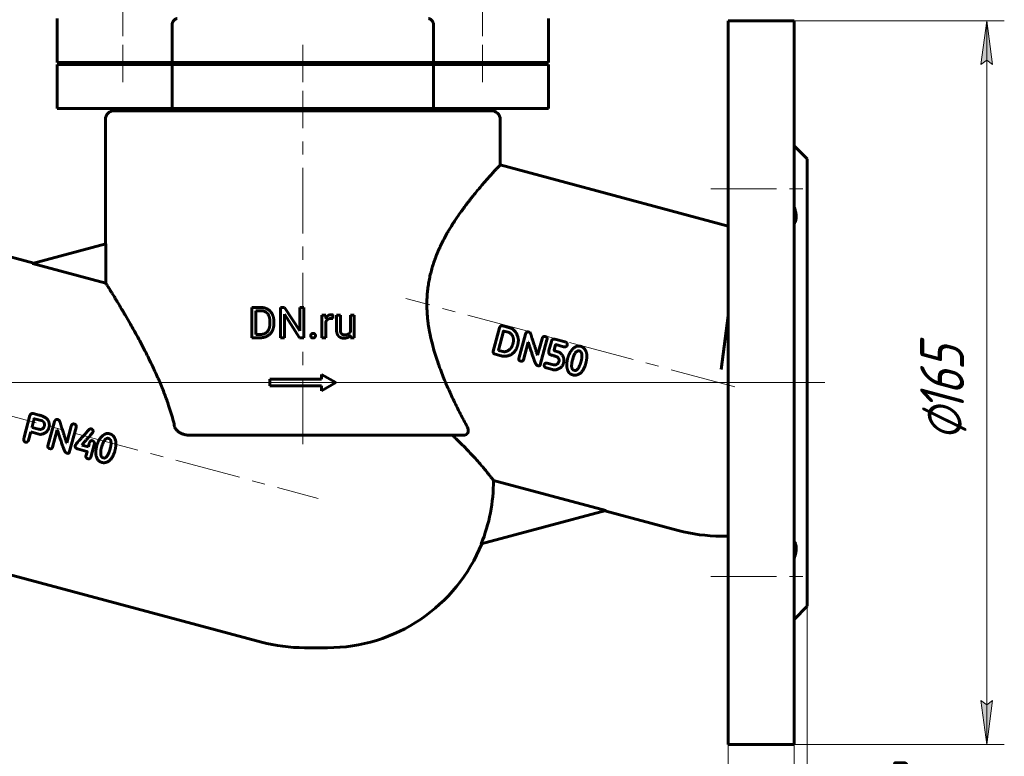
# Model space of a CAD drawing. Header units: millimetres. Extents: x 0 to 420, y 0 to 297.
# Tile 3 of 7: x 79 to 191, y 100 to 184. Entities that reach past the tile are written whole.
import ezdxf

# ---------------------------------------------------------------- set-up
doc = ezdxf.new("R2010")
doc.units = ezdxf.units.MM
for name, pattern in [('K5LT_AXLED', [12, 7.5, -1.5, 1.5, -1.5]), ('K5LT_BASIC', [0]), ('K5LT_THIN', [0])]:
    doc.linetypes.add(name, pattern=pattern)
doc.layers.add('Системный слой', color=7, linetype='Continuous')
doc.layers.add('Системный слой (1)', color=7, linetype='Continuous', true_color=0x6c6c6c)
doc.styles.add('KDIMTEXTSTYLE', font='txt', dxfattribs={"width": 0.96, "oblique": 15, "height": 5})
doc.styles.add('KTEXTSTYLE', font='txt', dxfattribs={"width": 0.96, "height": 5})
doc.dimstyles.new('KDIMSTYLE (0.50)', dxfattribs={"dimtxt": 5, "dimasz": 1, "dimexe": 2, "dimexo": 0, "dimgap": 1, "dimtad": 1, "dimlfac": 2, "dimtxsty": 'KDIMTEXTSTYLE', "dimsah": 1, "dimcen": 0, "dimdle": 1, "dimadec": 0, "dimazin": 0, "dimtfac": 0.667, "dimtmove": 0, "dimatfit": 3, "dimfxl": 1, "dimtvp": 1, "dimtolj": 1, "dimtzin": 0, "dimarcsym": 0})

# ---------------------------------------------------------------- blocks, each defined once
blk = doc.blocks.new('D0')
at = {"layer": 'Системный слой (1)'}
for points in [[(189.86, 179.21), (189.2, 184.21), (188.54, 179.21), (189.2, 179.71)], [(189.2, 101.71), (189.86, 106.71), (189.2, 106.21), (188.54, 106.71)]]:
    blk.add_hatch(color=7, dxfattribs=at).paths.add_polyline_path(points)
at = {"layer": 'Системный слой (1)', "color": 7, "linetype": 'K5LT_THIN', "lineweight": 18}
for p, q in [((167.23, 184.21), (191.2, 184.21)), ((188.54, 179.21), (189.2, 184.21)), ((189.2, 184.21), (189.86, 179.21)), ((189.2, 184.21), (189.2, 101.71)), ((189.2, 179.71), (188.54, 179.21)), ((189.86, 179.21), (189.2, 179.71)), ((189.2, 101.71), (188.54, 106.71)), ((188.54, 106.71), (189.2, 106.21)), ((189.2, 106.21), (189.86, 106.71)), ((189.86, 106.71), (189.2, 101.71)), ((167.23, 101.71), (191.2, 101.71))]:
    blk.add_line(p, q, dxfattribs=at)
blk.add_wipeout([(188.2, 136.29), (180.82, 136.29), (180.82, 149.09), (188.2, 149.09)]).dxf.layer = 'Системный слой (1)'
at = {"layer": 'Системный слой (1)', "color": 7, "char_height": 5, "attachment_point": 1, "rotation": 90, "style": 'KTEXTSTYLE'}
for s, insert in [('\\fArial|b0|c204|p34;\\H5.0;\\W1.000;\\Q15;\\fGOST Type AU|b0|i0|c204|p34;\\Q15;\\W0.960;165', (181.61, 139.6)), ('\\fArial|b0|c204|p34;\\H5.0;\\W1.000;\\Q15;\\fGOST Type AU|b0|i0|c204|p34;\\Q15;\\W0.960;⌀', (181.61, 136.29))]:
    blk.add_mtext(s, dxfattribs=dict(at, insert=insert))
blk = doc.blocks.new('KDIMARROW_01')
at = {"layer": 'Системный слой'}
blk.add_hatch(color=0, dxfattribs=at).paths.add_polyline_path([(0, 0), (-5, 0.66), (-4.5, 0), (-5, -0.66)])
at = {"layer": 'Системный слой', "color": 0, "linetype": 'K5LT_THIN', "lineweight": 18}
for p, q in [((-4.5, 0), (-5, 0.66)), ((-5, 0.66), (0, 0)), ((0, 0), (-5, -0.66)), ((-5, -0.66), (-4.5, 0))]:
    blk.add_line(p, q, dxfattribs=at)
at = {"layer": 'Системный слой (1)', "color": 0, "linetype": 'K5LT_THIN', "lineweight": 18}
blk.add_line((311.04, 142.96), (310.54, 142.96), dxfattribs=at)
blk = doc.blocks.new('D1')
at = {"layer": 'Системный слой (1)'}
for points in [[(162.23, 91.53), (167.23, 92.19), (162.23, 92.85), (162.73, 92.19)], [(173.23, 92.19), (173.73, 92.85), (168.73, 92.19), (173.73, 91.53)]]:
    blk.add_hatch(color=7, dxfattribs=at).paths.add_polyline_path(points)
at = {"layer": 'Системный слой (1)', "color": 7, "linetype": 'K5LT_THIN', "lineweight": 18}
for p, q in [((168.73, 117.46), (168.73, 90.19)), ((167.23, 101.71), (167.23, 90.19)), ((167.23, 92.19), (160.23, 92.19)), ((167.23, 92.19), (162.23, 92.85)), ((162.23, 92.85), (162.73, 92.19)), ((162.73, 92.19), (162.23, 91.53)), ((162.23, 91.53), (167.23, 92.19)), ((168.73, 92.19), (167.23, 92.19)), ((173.73, 92.85), (168.73, 92.19)), ((168.73, 92.19), (173.73, 91.53)), ((168.73, 92.19), (175.73, 92.19)), ((168.73, 92.19), (174.96, 92.19)), ((173.23, 92.19), (173.73, 92.85)), ((173.73, 91.53), (173.23, 92.19)), ((174.96, 92.19), (183.69, 92.19))]:
    blk.add_line(p, q, dxfattribs=at)
blk.add_wipeout([(176.96, 93.19), (176.96, 100.57), (181.5, 100.57), (181.5, 93.19)]).dxf.layer = 'Системный слой (1)'
at = {"layer": 'Системный слой (1)', "color": 7, "insert": (176.96, 99.78), "char_height": 5, "attachment_point": 1, "style": 'KTEXTSTYLE'}
blk.add_mtext('\\fArial|b0|c204|p34;\\H5.0;\\W1.000;\\Q15;\\fGOST Type AU|b0|i0|c204|p34;\\Q15;\\W0.960;3', dxfattribs=at)
blk = doc.blocks.new('D2')
at = {"layer": 'Системный слой (1)'}
for points in [[(159.73, 81.44), (154.73, 82.1), (155.23, 81.44), (154.73, 80.78)], [(173.23, 81.44), (173.73, 82.1), (168.73, 81.44), (173.73, 80.78)]]:
    blk.add_hatch(color=7, dxfattribs=at).paths.add_polyline_path(points)
at = {"layer": 'Системный слой (1)', "color": 7, "linetype": 'K5LT_THIN', "lineweight": 18}
for p, q in [((168.73, 117.46), (168.73, 79.44)), ((159.73, 101.71), (159.73, 79.44)), ((159.73, 81.44), (154.73, 82.1)), ((154.73, 82.1), (155.23, 81.44)), ((173.73, 82.1), (168.73, 81.44)), ((173.23, 81.44), (173.73, 82.1)), ((159.73, 81.44), (142.18, 81.44)), ((142.18, 81.44), (153.29, 81.44)), ((159.73, 81.44), (152.73, 81.44)), ((155.23, 81.44), (154.73, 80.78)), ((154.73, 80.78), (159.73, 81.44)), ((168.73, 81.44), (159.73, 81.44)), ((168.73, 81.44), (173.73, 80.78)), ((168.73, 81.44), (175.73, 81.44)), ((173.73, 80.78), (173.23, 81.44))]:
    blk.add_line(p, q, dxfattribs=at)
blk.add_wipeout([(144.18, 82.44), (144.18, 89.82), (151.01, 89.82), (151.01, 82.44)]).dxf.layer = 'Системный слой (1)'
at = {"layer": 'Системный слой (1)', "color": 7, "insert": (144.18, 89.03), "char_height": 5, "attachment_point": 1, "style": 'KTEXTSTYLE'}
blk.add_mtext('\\fArial|b0|c204|p34;\\H5.0;\\W1.000;\\Q15;\\fGOST Type AU|b0|i0|c204|p34;\\Q15;\\W0.960;18', dxfattribs=at)
blk = doc.blocks.new('D3')
at = {"layer": 'Системный слой (1)'}
for points in [[(40.97, 254.46), (40.31, 259.46), (39.65, 254.46), (40.31, 254.96)], [(40.31, 142.96), (40.97, 147.96), (40.31, 147.46), (39.65, 147.96)]]:
    blk.add_hatch(color=7, dxfattribs=at).paths.add_polyline_path(points)
at = {"layer": 'Системный слой (1)', "color": 7, "linetype": 'K5LT_THIN', "lineweight": 18}
for p, q in [((111.23, 259.46), (38.31, 259.46)), ((39.65, 254.46), (40.31, 259.46)), ((40.31, 259.46), (40.97, 254.46)), ((40.31, 259.46), (40.31, 142.96)), ((40.31, 254.96), (39.65, 254.46)), ((40.97, 254.46), (40.31, 254.96)), ((40.31, 142.96), (39.65, 147.96)), ((39.65, 147.96), (40.31, 147.46)), ((40.31, 147.46), (40.97, 147.96)), ((40.97, 147.96), (40.31, 142.96)), ((168.73, 142.96), (38.31, 142.96))]:
    blk.add_line(p, q, dxfattribs=at)
blk.add_wipeout([(39.31, 195.8), (31.93, 195.8), (31.93, 206.18), (39.31, 206.18)]).dxf.layer = 'Системный слой (1)'
at = {"layer": 'Системный слой (1)', "color": 7, "insert": (32.72, 195.8), "char_height": 5, "attachment_point": 1, "rotation": 90, "style": 'KTEXTSTYLE'}
blk.add_mtext('\\fArial|b0|c204|p34;\\H5.0;\\W1.000;\\Q15;\\fGOST Type AU|b0|i0|c204|p34;\\Q15;\\W0.960;233', dxfattribs=at)
blk = doc.blocks.new('D5')
at = {"layer": 'Системный слой (1)'}
for points in [[(58.73, 70.67), (58.23, 71.33), (58.73, 71.99), (53.73, 71.33)], [(168.73, 71.33), (163.73, 71.99), (164.23, 71.33), (163.73, 70.67)]]:
    blk.add_hatch(color=7, dxfattribs=at).paths.add_polyline_path(points)
at = {"layer": 'Системный слой (1)', "color": 7, "linetype": 'K5LT_THIN', "lineweight": 18}
for p, q in [((53.73, 117.46), (53.73, 69.33)), ((168.73, 117.46), (168.73, 69.33)), ((53.73, 71.33), (58.73, 71.99)), ((58.73, 71.99), (58.23, 71.33)), ((164.23, 71.33), (163.73, 71.99)), ((163.73, 71.99), (168.73, 71.33)), ((58.73, 70.67), (53.73, 71.33)), ((168.73, 71.33), (53.73, 71.33)), ((58.23, 71.33), (58.73, 70.67)), ((168.73, 71.33), (163.73, 70.67)), ((163.73, 70.67), (164.23, 71.33))]:
    blk.add_line(p, q, dxfattribs=at)
blk.add_wipeout([(105.69, 72.33), (105.69, 79.71), (116.33, 79.71), (116.33, 72.33)]).dxf.layer = 'Системный слой (1)'
at = {"layer": 'Системный слой (1)', "color": 7, "insert": (105.69, 78.92), "char_height": 5, "attachment_point": 1, "style": 'KTEXTSTYLE'}
blk.add_mtext('\\fArial|b0|c204|p34;\\H5.0;\\W1.000;\\Q15;\\fGOST Type AU|b0|i0|c204|p34;\\Q15;\\W0.960;230', dxfattribs=at)

msp = doc.modelspace()

# ---------------------------------------------------------------- linework, layer by layer
at = {"layer": 'Системный слой (1)', "color": 150, "linetype": 'K5LT_BASIC', "lineweight": 60, "true_color": 0x0080ff}
for p, q in [((83.233, 179.4575), (83.233, 184.4575)), ((139.233, 179.4575), (139.233, 184.4575)), ((167.233, 184.2075), (159.733, 184.2075)), ((159.733, 184.2075), (159.733, 101.7075)), ((167.233, 184.2075), (167.233, 101.7075)), ((96.3232, 179.4575), (96.3232, 183.7075)), ((126.1428, 179.4575), (126.1428, 183.7075)), ((83.233, 179.4575), (96.3232, 179.4575)), ((83.233, 179.2075), (96.3232, 179.2075)), ((83.233, 174.2075), (83.233, 179.2075)), ((87.733, 179.2075), (87.733, 179.4575)), ((93.733, 179.2075), (93.733, 179.4575)), ((96.3232, 179.4575), (126.1428, 179.4575)), ((96.3232, 179.2075), (126.1428, 179.2075)), ((96.3232, 174.2075), (96.3232, 179.2075)), ((104.983, 179.2075), (104.983, 179.4575)), ((117.483, 179.2075), (117.483, 179.4575)), ((126.1428, 179.4575), (139.233, 179.4575)), ((126.1428, 179.2075), (139.233, 179.2075)), ((126.1428, 174.2075), (126.1428, 179.2075)), ((128.733, 179.2075), (128.733, 179.4575)), ((134.733, 179.2075), (134.733, 179.4575)), ((139.233, 174.2075), (139.233, 179.2075)), ((83.233, 174.2075), (96.3232, 174.2075)), ((92.483, 173.9575), (92.483, 174.2075)), ((96.3232, 174.2075), (126.1428, 174.2075)), ((126.1428, 174.2075), (139.233, 174.2075)), ((129.983, 173.9575), (129.983, 174.2075)), ((88.733, 158.7606), (88.733, 172.9575)), ((89.733, 173.9575), (132.733, 173.9575)), ((133.733, 167.7736), (133.733, 172.9575)), ((168.733, 168.4575), (167.233, 169.9575)), ((168.733, 168.4575), (168.733, 117.4575)), ((159.733, 160.8069), (133.733, 167.7736)), ((68.4531, 159.8101), (80.5515, 156.5684)), ((80.4271, 156.535), (88.7831, 158.774)), ((88.7831, 154.2961), (88.7831, 158.774)), ((80.4271, 156.535), (88.7831, 154.2961)), ((105.4303, 148.0726), (105.4303, 151.5337)), ((105.4303, 151.5337), (106.4096, 151.5337)), ((108.6714, 151.5337), (109.1302, 151.5337)), ((108.6714, 148.0726), (108.6714, 151.5337)), ((109.1302, 151.5337), (110.8798, 148.8571)), ((110.8798, 151.5337), (111.3338, 151.5337)), ((110.8798, 148.8571), (110.8798, 151.5337)), ((111.3338, 148.0726), (111.3338, 151.5337)), ((105.8891, 148.4458), (105.8891, 151.1581)), ((105.8891, 151.1581), (106.4096, 151.1581)), ((109.1302, 148.0726), (109.1302, 150.7421)), ((109.1302, 150.7421), (110.8726, 148.0726)), ((113.4203, 148.0726), (113.4203, 150.6447)), ((113.4203, 150.6447), (113.8481, 150.6447)), ((113.8481, 150.6447), (113.8568, 150.3506)), ((114.6611, 150.2501), (114.6635, 150.6589)), ((115.0776, 148.9854), (115.0776, 150.6447)), ((115.0776, 150.6447), (115.5174, 150.6447)), ((115.5174, 148.9807), (115.5174, 150.6447)), ((116.6608, 150.6447), (117.1029, 150.6447)), ((116.6608, 148.7732), (116.6608, 150.6447)), ((117.1029, 148.0726), (117.1029, 150.6447)), ((158.9305, 144.4575), (159.733, 150.5533)), ((107.4817, 149.6986), (107.4817, 149.9101)), ((107.9357, 149.6986), (107.9357, 149.9054)), ((113.86, 148.0726), (113.86, 149.8998)), ((133.9674, 149.429), (134.049, 149.4121)), ((134.8136, 149.2072), (134.049, 149.4121)), ((105.8891, 148.4458), (106.3668, 148.4458)), ((116.673, 148.3271), (116.6822, 148.0726)), ((132.9259, 146.5433), (133.6365, 149.1953)), ((133.5223, 146.6566), (134.11, 148.8223)), ((134.6403, 148.7073), (134.142, 148.8408)), ((135.8581, 145.7158), (136.6019, 148.4918)), ((105.4303, 148.0726), (106.3668, 148.0726)), ((108.6714, 148.0726), (109.1302, 148.0726)), ((110.8726, 148.0726), (111.3338, 148.0726)), ((113.4203, 148.0726), (113.86, 148.0726)), ((116.6822, 148.0726), (117.1029, 148.0726)), ((135.1615, 147.3371), (135.2028, 147.491)), ((136.3931, 145.5724), (136.9246, 147.5563)), ((136.9499, 147.5495), (136.9246, 147.5563)), ((138.0051, 146.0781), (138.5109, 147.9655)), ((138.2992, 144.9804), (139.0633, 147.8322)), ((139.2952, 146.6257), (139.5714, 147.6567)), ((139.8961, 146.701), (140.0481, 147.2681)), ((139.9675, 147.8951), (141.1308, 147.5982)), ((140.9572, 147.0516), (140.0801, 147.2866)), ((133.8481, 146.0082), (133.1455, 146.1965)), ((133.5439, 146.6361), (133.5223, 146.6566)), ((134.049, 146.5007), (133.5439, 146.6361)), ((138.0051, 146.0781), (137.9799, 146.0849)), ((140.307, 146.4801), (139.958, 146.5737)), ((138.0549, 144.886), (137.9676, 144.9093)), ((139.8247, 144.9925), (139.1037, 145.1857)), ((140.3925, 145.2563), (140.4405, 145.4354)), ((140.9479, 145.1616), (140.9793, 145.2787)), ((141.9607, 145.535), (142.0417, 145.7914)), ((143.5019, 145.1885), (143.505, 145.2)), ((113.3592, 143.3325), (113.3592, 143.895)), ((113.3592, 143.895), (114.983, 142.9575)), ((139.7036, 144.4393), (138.9963, 144.6288)), ((142.2393, 144.3431), (142.1268, 144.3732)), ((107.483, 143.3325), (113.3592, 143.3325)), ((107.483, 142.5825), (107.483, 143.3325)), ((107.483, 142.5825), (113.3592, 142.5825)), ((113.3592, 142.02), (114.983, 142.9575)), ((113.3592, 142.02), (113.3592, 142.5825)), ((80.1239, 139.2168), (79.4691, 136.7271)), ((80.4955, 139.4372), (81.1843, 139.2526)), ((80.6341, 138.834), (81.5526, 138.5879)), ((82.9177, 138.515), (82.1739, 135.739)), ((80.2191, 137.3309), (79.9736, 136.4147)), ((80.2191, 137.3309), (81.289, 137.0442)), ((80.3661, 137.8796), (80.3846, 137.8476)), ((80.3846, 137.8476), (81.0849, 137.66)), ((83.2404, 137.5795), (82.7089, 135.5956)), ((83.2404, 137.5795), (83.2657, 137.5727)), ((84.8267, 137.9887), (84.3209, 136.1013)), ((85.3792, 137.8555), (84.615, 135.0037)), ((98.3486, 136.9575), (129.5195, 136.9575)), ((84.2957, 136.1081), (84.3209, 136.1013)), ((86.072, 135.8807), (86.0585, 135.8302)), ((86.0585, 135.8302), (86.7933, 135.6333)), ((86.8935, 136.0075), (86.7933, 135.6333)), ((87.4671, 135.9991), (87.0518, 134.4492)), ((84.2834, 134.9326), (84.3707, 134.9092)), ((85.5547, 135.3918), (86.6269, 135.1044)), ((86.6431, 135.073), (86.5109, 134.5794)), ((88.3575, 135.8146), (88.2765, 135.5582)), ((89.8208, 135.2232), (89.8177, 135.2117)), ((88.4426, 134.3965), (88.5551, 134.3663)), ((145.7889, 128.3752), (132.9676, 131.8107)), ((145.7889, 128.3752), (131.5587, 124.5623)), ((154.0129, 126.105), (145.6645, 128.3419)), ((62.733, 125.1082), (106.5129, 113.3774)), ((159.733, 125.4575), (158.9305, 125.4575)), ((168.733, 117.4575), (167.233, 115.9575)), ((111.4305, 112.73), (114.0321, 112.73)), ((167.233, 101.7075), (159.733, 101.7075))]:
    msp.add_line(p, q, dxfattribs=at)
for centre, radius, start, end in [((89.733, 172.9575), 1, 90, 180), ((132.733, 172.9575), 1, 0, 90), ((114.0321, 131.73), 18.9356, 337.757391, 0.244364), ((158.9305, 144.4575), 19, 255, 270), ((114.0321, 131.73), 19, 270, 337.904892), ((111.4305, 131.73), 19, 255, 270)]:
    msp.add_arc(centre, radius, start, end, dxfattribs=at)
for points, degree, knots in [([(96.9126, 184.4575), (96.8746, 184.4575), (96.8173, 184.4485), (96.7364, 184.4179), (96.6686, 184.3812), (96.5963, 184.3273), (96.5322, 184.2636), (96.4793, 184.1974), (96.4362, 184.1312), (96.3984, 184.0584), (96.3698, 183.9869), (96.3499, 183.9205), (96.3371, 183.8632), (96.3263, 183.7928), (96.3232, 183.7412), (96.3232, 183.7075)], 3, [0, 0, 0, 0, 2.40583197, 3.55830267, 5.00415035, 6.62952338, 8.17060142, 9.30036413, 10.42322372, 11.53428515, 12.63350997, 13.41470324, 14.14600942, 14.79600848, 16, 16, 16, 16]), ([(125.5534, 184.4575), (125.5914, 184.4575), (125.6488, 184.4485), (125.7296, 184.4179), (125.7975, 184.3812), (125.8697, 184.3273), (125.9339, 184.2636), (125.9867, 184.1974), (126.0298, 184.1312), (126.0677, 184.0584), (126.0962, 183.9869), (126.1162, 183.9205), (126.1289, 183.8632), (126.1397, 183.7928), (126.1428, 183.7412), (126.1428, 183.7075)], 3, [0, 0, 0, 0, 2.40583197, 3.55830267, 5.00415035, 6.62952338, 8.17060142, 9.30036413, 10.42322372, 11.53428516, 12.63350997, 13.41470325, 14.14600943, 14.79600848, 16, 16, 16, 16]), ([(125.4545, 153.4274), (125.4785, 153.6564), (125.5371, 154.1103), (125.6561, 154.7801), (125.8043, 155.4357), (125.9793, 156.0754), (126.1786, 156.6986), (126.4379, 157.4102), (126.6866, 158.004), (127.0019, 158.6907), (127.2961, 159.2781), (127.6278, 159.8831), (127.9057, 160.3631), (128.196, 160.8419), (128.5151, 161.342), (128.8856, 161.8967), (129.2664, 162.4415), (129.6818, 163.0103), (130.0269, 163.4656), (130.3554, 163.8878), (130.6865, 164.3039), (131.0609, 164.7621), (131.4606, 165.2393), (131.8186, 165.6569), (132.1531, 166.0401), (132.4555, 166.3814), (132.7543, 166.7139), (133.0458, 167.034), (133.271, 167.2784), (133.4349, 167.455), (133.5339, 167.5612), (133.6206, 167.6539), (133.6887, 167.7265), (133.7264, 167.7666), (133.733, 167.7736), (133.733, 167.7736)], 3, [0, 0, 0, 0, 0.93577333, 1.86756698, 2.8003435, 3.72556989, 4.6435712, 5.5616268, 6.95396555, 7.42752934, 8.87833263, 9.88420488, 10.57447991, 11.45014159, 12.52295401, 13.43199716, 14.7412883, 15.89734391, 17.13695066, 17.86263519, 18.92269729, 20.24679951, 21.49785144, 22.98294954, 24.1044319, 25.36147916, 26.74633435, 28.2087655, 29.92077823, 30.97259606, 31.99117735, 32.70245363, 33.96257286, 35.19165684, 36, 36, 36, 36]), ([(167.233, 161.0529), (167.2784, 161.1116), (167.3568, 161.2376), (167.4291, 161.4324), (167.468, 161.6197), (167.4845, 161.7937), (167.4828, 161.9971), (167.4576, 162.2269), (167.4017, 162.4968), (167.3247, 162.7545), (167.2604, 162.9275), (167.233, 162.9965)], 3, [0, 0, 0, 0, 1.71963489, 3.35913526, 4.42136689, 5.53489577, 6.65132885, 8.03090438, 9.38246567, 10.96068395, 12, 12, 12, 12]), ([(88.7831, 154.2961), (88.8068, 154.2581), (88.8709, 154.1554), (88.9987, 153.9501), (89.1401, 153.7221), (89.281, 153.494), (89.4787, 153.1728), (89.7021, 152.8075), (89.9462, 152.4053), (90.2146, 151.9603), (90.494, 151.4924), (90.773, 151.0197), (91.1002, 150.4613), (91.4925, 149.7815), (91.9403, 148.9871), (92.3329, 148.2778), (92.7577, 147.4928), (93.1919, 146.6654), (93.6142, 145.8343), (93.9992, 145.0499), (94.3775, 144.2465), (94.6656, 143.6074), (94.9377, 142.981), (95.19, 142.3775), (95.4685, 141.6725), (95.7171, 141.003), (95.9742, 140.2626), (96.2318, 139.4495), (96.4544, 138.6483), (96.5747, 138.1531), (96.6194, 137.9575)], 3, [0, 0, 0, 0, 1.29755118, 2.60822531, 3.48520022, 4.36303762, 5.25141304, 6.77271152, 7.61353126, 8.46550455, 10.10164262, 10.82752168, 11.50529192, 13.56910493, 14.79399369, 15.86574227, 17.31928119, 18.79345681, 19.92074995, 21.26683668, 22.41815407, 23.53645319, 24.07754977, 25.12854494, 26.1073416, 27.02422472, 27.88008699, 29.10311692, 30.25575473, 31, 31, 31, 31]), ([(125.4545, 153.4274), (125.432, 153.2132), (125.3967, 152.7833), (125.3725, 152.1386), (125.376, 151.4969), (125.4056, 150.8625), (125.4591, 150.2394), (125.5457, 149.5322), (125.6434, 148.9404), (125.7938, 148.1721), (125.9557, 147.4773), (126.1619, 146.7255), (126.3641, 146.0498), (126.5807, 145.3892), (126.8617, 144.6012), (127.1513, 143.8459), (127.4701, 143.0688), (127.7851, 142.3406), (128.1086, 141.6255), (128.4528, 140.8954), (128.8148, 140.1555), (129.1896, 139.4144), (129.5738, 138.6771), (129.8313, 138.1959), (129.9604, 137.9575)], 3, [0, 0, 0, 0, 0.92553944, 1.85409787, 2.77797467, 3.69194212, 4.59450085, 5.47873939, 6.7738365, 7.19711565, 8.89085814, 9.90111654, 10.6424107, 12.02599956, 13.0145803, 14.42291327, 15.71621665, 16.89371825, 18.13084645, 19.43142008, 20.76993203, 22.15147827, 23.5641261, 25, 25, 25, 25]), ([(114.1084, 150.6031), (113.9575, 150.5139), (113.8584, 150.3532), (113.8568, 150.3506)], 2, [0, 0, 0, 1.96727047, 2, 2, 2]), ([(115.9215, 148.0251), (116.1973, 148.0251), (116.5603, 148.1931), (116.673, 148.3271)], 2, [0, 0, 0, 1.06073311, 2, 2, 2]), ([(98.3486, 136.9575), (98.2463, 136.9575), (98.0831, 136.9676), (97.8627, 137.0032), (97.69, 137.0445), (97.5432, 137.0916), (97.3893, 137.1525), (97.2479, 137.2217), (97.1328, 137.293), (97.0215, 137.3715), (96.9258, 137.4515), (96.8212, 137.5636), (96.7481, 137.6602), (96.684, 137.7702), (96.6431, 137.8685), (96.6248, 137.9339), (96.6194, 137.9575)], 3, [0, 0, 0, 0, 2.44657343, 3.8811894, 5.29425819, 6.66302416, 7.54569784, 9.23168409, 10.40021218, 10.76797568, 12.47547888, 13.36401518, 14.43165686, 15.36512325, 16.41620146, 17, 17, 17, 17]), ([(132.9676, 131.8107), (132.9401, 131.8464), (132.8762, 131.9291), (132.7594, 132.079), (132.6303, 132.2433), (132.4729, 132.442), (132.2809, 132.6808), (132.0532, 132.96), (131.7868, 133.2813), (131.5189, 133.597), (131.1819, 133.9868), (130.7774, 134.4441), (130.1267, 135.1492), (129.4883, 135.8057), (128.8448, 136.4337), (128.4834, 136.7723), (128.2806, 136.9575)], 3, [0, 0, 0, 0, 1.34593976, 2.37578199, 3.07243978, 4.15117837, 5.28670422, 6.07620667, 7.30812572, 8.59294465, 9.03063116, 10.7715972, 12.42554541, 14.55935769, 15.66551592, 17, 17, 17, 17]), ([(129.9604, 137.9575), (129.9967, 137.8904), (130.0366, 137.7999), (130.076, 137.6679), (130.0943, 137.5735), (130.0993, 137.4871), (130.0959, 137.4025), (130.0837, 137.3309), (130.054, 137.2451), (130.0228, 137.1876), (129.9836, 137.1367), (129.9511, 137.1024), (129.9123, 137.0701), (129.8724, 137.0434), (129.8265, 137.0185), (129.7696, 136.9948), (129.6891, 136.972), (129.6037, 136.9597), (129.5426, 136.9575), (129.5195, 136.9575)], 3, [0, 0, 0, 0, 3.10979503, 4.09519541, 5.97952773, 7.40981227, 8.11092177, 9.988853, 10.8984464, 12.52053525, 13.13558066, 13.93142341, 14.70439787, 15.39728601, 16.0102541, 16.88951393, 17.87530446, 19.20652781, 20, 20, 20, 20]), ([(167.233, 122.9186), (167.2784, 123.0328), (167.3568, 123.2543), (167.4291, 123.5369), (167.468, 123.7713), (167.4845, 123.9653), (167.4829, 124.1514), (167.4619, 124.3384), (167.4175, 124.5198), (167.3423, 124.7016), (167.2742, 124.8089), (167.233, 124.8622)], 3, [0, 0, 0, 0, 1.71963489, 3.35913526, 4.42136689, 5.53489577, 6.65132885, 7.75682666, 9.11540828, 10.43823965, 12, 12, 12, 12])]:
    msp.add_open_spline(points, degree=degree, knots=knots, dxfattribs=at)
for points in [[(107.9357, 149.9054), (107.9357, 150.281), (107.717, 150.8824), (107.3106, 151.3079), (106.7496, 151.5337), (106.4096, 151.5337)], [(107.4817, 149.9101), (107.4817, 150.2073), (107.3391, 150.6708), (107.0633, 150.9917), (106.6664, 151.1581), (106.4096, 151.1581)], [(114.4686, 150.6922), (114.2594, 150.6922), (114.1084, 150.6031)], [(114.5779, 150.6815), (114.5161, 150.6922), (114.4686, 150.6922)], [(114.6635, 150.6589), (114.6397, 150.6708), (114.5779, 150.6815)], [(106.3668, 148.4458), (106.7377, 148.4458), (107.2321, 148.7572), (107.4817, 149.3206), (107.4817, 149.6986)], [(106.3668, 148.0726), (106.7282, 148.0726), (107.3058, 148.2984), (107.717, 148.7216), (107.9357, 149.323), (107.9357, 149.6986)], [(113.86, 149.8998), (113.9055, 150.0082), (113.9813, 150.0884)], [(113.9813, 150.0884), (114.0621, 150.174), (114.295, 150.2691), (114.4472, 150.2691)], [(114.4472, 150.2691), (114.509, 150.2691), (114.5577, 150.2655)], [(114.5577, 150.2655), (114.6064, 150.2619), (114.6611, 150.2501)], [(133.9674, 149.429), (133.756, 149.4758), (133.6365, 149.1953)], [(112.2011, 148.4946), (112.1309, 148.4173), (112.1309, 148.3056)], [(112.1309, 148.3056), (112.1309, 148.1962), (112.2011, 148.1202)], [(112.4043, 148.5718), (112.2712, 148.5718), (112.2011, 148.4946)], [(112.6076, 148.4946), (112.5374, 148.5718), (112.4043, 148.5718)], [(112.6777, 148.3056), (112.6777, 148.4173), (112.6076, 148.4946)], [(112.6076, 148.1202), (112.6777, 148.1962), (112.6777, 148.3056)], [(115.0776, 148.9854), (115.0776, 148.7287), (115.1382, 148.5457)], [(115.1382, 148.5457), (115.1989, 148.3626), (115.3106, 148.2485)], [(115.3106, 148.2485), (115.4223, 148.1344), (115.578, 148.0798)], [(115.6636, 148.516), (115.5958, 148.5813), (115.5174, 148.8072), (115.5174, 148.9807)], [(115.8157, 148.4244), (115.7313, 148.4506), (115.6636, 148.516)], [(115.9904, 148.3983), (115.9001, 148.3983), (115.8157, 148.4244)], [(116.435, 148.5064), (116.2709, 148.3983), (115.9904, 148.3983)], [(116.6608, 148.7732), (116.5874, 148.607), (116.435, 148.5064)], [(134.142, 148.8408), (134.1155, 148.843), (134.11, 148.8223)], [(134.8241, 148.631), (134.7115, 148.6882), (134.6403, 148.7073)], [(135.7786, 148.0602), (135.5208, 149.0177), (134.8136, 149.2072)], [(135.2028, 147.491), (135.3941, 148.2051), (134.8241, 148.631)], [(136.9922, 148.7268), (136.7419, 148.7939), (136.6019, 148.4918)], [(137.3169, 148.1476), (137.2218, 148.6653), (136.9922, 148.7268)], [(138.9018, 148.2028), (138.5964, 148.2847), (138.5109, 147.9655)], [(139.0633, 147.8322), (139.1452, 148.1376), (138.9018, 148.2028)], [(112.2011, 148.1202), (112.2712, 148.0441), (112.4043, 148.0441)], [(112.4043, 148.0441), (112.5374, 148.0441), (112.6076, 148.1202)], [(115.578, 148.0798), (115.7337, 148.0251), (115.9215, 148.0251)], [(134.4361, 145.9614), (135.4548, 146.1905), (135.7218, 147.187)], [(134.8761, 146.7861), (135.0674, 146.9858), (135.1615, 147.3371)], [(135.7218, 147.187), (135.8571, 147.6922), (135.7786, 148.0602)], [(136.9499, 147.5495), (137.1196, 146.9429), (137.5716, 145.6356)], [(137.9799, 146.0849), (137.6254, 147.2233), (137.3169, 148.1476)], [(139.9675, 147.8951), (139.6576, 147.9782), (139.5714, 147.6567)], [(140.0481, 147.2681), (140.0536, 147.2888), (140.0801, 147.2866)], [(140.9572, 147.0516), (141.3132, 146.9931), (141.3766, 147.2296)], [(141.3681, 147.2442), (141.4407, 147.5151), (141.1308, 147.5982)], [(141.3766, 147.2296), (141.3796, 147.2411), (141.3681, 147.2442)], [(142.5166, 147.1137), (142.2416, 147.052), (141.9243, 146.6989)], [(142.8752, 147.1111), (142.6541, 147.1309), (142.5166, 147.1137)], [(143.6173, 146.1149), (143.4837, 146.948), (142.8752, 147.1111)], [(132.9259, 146.5433), (132.8746, 146.306), (133.1455, 146.1965)], [(133.8481, 146.0082), (134.0525, 145.9535), (134.4361, 145.9614)], [(134.049, 146.5007), (134.4439, 146.3949), (134.8761, 146.7861)], [(139.2952, 146.6257), (139.1814, 146.201), (139.5166, 146.1111)], [(139.5166, 146.1111), (140.276, 145.9052), (140.2661, 145.8685)], [(139.958, 146.5737), (139.8684, 146.5976), (139.8961, 146.701)], [(140.9542, 145.8096), (140.7065, 146.3731), (140.307, 146.4801)], [(141.9243, 146.6989), (141.607, 146.3459), (141.4407, 145.7802)], [(142.7439, 146.5753), (142.3536, 146.6799), (142.0417, 145.7914)], [(142.947, 145.3495), (143.2399, 146.4424), (142.7439, 146.5753)], [(143.505, 145.2), (143.6133, 145.6041), (143.6173, 146.1149)], [(135.8581, 145.7158), (135.7953, 145.4815), (136.0502, 145.4133)], [(136.0502, 145.4133), (136.3303, 145.3382), (136.3931, 145.5724)], [(137.5716, 145.6356), (137.7885, 144.9573), (137.9676, 144.9093)], [(138.0549, 144.886), (138.2592, 144.8312), (138.2992, 144.9804)], [(138.7676, 145.0149), (138.6931, 144.7371), (138.9963, 144.6288)], [(139.1037, 145.1857), (138.8205, 145.2124), (138.7676, 145.0149)], [(140.3925, 145.2563), (140.16, 144.9027), (139.8247, 144.9925)], [(140.1289, 144.4287), (140.8058, 144.6312), (140.9479, 145.1616)], [(140.2661, 145.8685), (140.4934, 145.6328), (140.4405, 145.4354)], [(140.9793, 145.2787), (141.0273, 145.4578), (140.9542, 145.8096)], [(141.4407, 145.7802), (141.3127, 145.3026), (141.3239, 144.8025)], [(141.3239, 144.8025), (141.4238, 143.9906), (141.9978, 143.8368)], [(141.9607, 145.535), (141.7319, 144.479), (142.1268, 144.3732)], [(142.2393, 144.3431), (142.508, 144.2711), (142.8055, 144.9223)], [(142.2786, 143.801), (143.1451, 143.8567), (143.5019, 145.1885)], [(142.8055, 144.9223), (142.9126, 145.2209), (142.947, 145.3495)], [(139.7036, 144.4393), (139.8069, 144.4116), (140.1289, 144.4287)], [(141.9978, 143.8368), (142.1586, 143.7938), (142.2786, 143.801)], [(80.4955, 139.4372), (80.2682, 139.4981), (80.1239, 139.2168)], [(82.2279, 138.5965), (82.0449, 139.0294), (81.1843, 139.2526)], [(80.6015, 138.8133), (80.4104, 138.0449), (80.3661, 137.8796)], [(80.6341, 138.834), (80.6076, 138.8362), (80.6015, 138.8133)], [(81.774, 138.0364), (81.8558, 138.3418), (81.5526, 138.5879)], [(82.2917, 137.8288), (82.4109, 138.1635), (82.2279, 138.5965)], [(83.308, 138.75), (83.0577, 138.8171), (82.9177, 138.515)], [(83.6327, 138.1708), (83.5376, 138.6885), (83.308, 138.75)], [(84.2957, 136.1081), (83.9412, 137.2465), (83.6327, 138.1708)], [(85.2176, 138.2261), (84.9122, 138.3079), (84.8267, 137.9887)], [(85.3792, 137.8555), (85.461, 138.1609), (85.2176, 138.2261)], [(81.0849, 137.66), (81.6337, 137.5129), (81.774, 138.0364)], [(81.289, 137.0442), (82.1145, 137.1675), (82.2917, 137.8288)], [(83.2657, 137.5727), (83.4354, 136.9662), (83.8874, 135.6589)], [(86.8297, 137.5603), (85.3176, 135.9032), (85.2924, 135.809)], [(86.072, 135.8807), (87.3018, 137.2739), (87.3116, 137.3106)], [(87.1161, 137.6829), (86.8593, 137.6705), (86.8297, 137.5603)], [(87.3116, 137.3106), (87.3617, 137.6171), (87.1161, 137.6829)], [(88.8324, 137.1369), (88.5574, 137.0752), (88.2401, 136.7222)], [(89.191, 137.1343), (88.9699, 137.1542), (88.8324, 137.1369)], [(89.9331, 136.1381), (89.7995, 136.9713), (89.191, 137.1343)], [(79.4691, 136.7271), (79.3393, 136.2426), (79.6194, 136.1675)], [(79.6194, 136.1675), (79.8582, 136.1035), (79.9736, 136.4147)], [(87.2755, 136.331), (87, 136.4048), (86.8935, 136.0075)], [(87.4671, 135.9991), (87.5207, 136.1988), (87.2755, 136.331)], [(88.2401, 136.7222), (87.9228, 136.3692), (87.7565, 135.8034)], [(89.0597, 136.5985), (88.6694, 136.7031), (88.3575, 135.8146)], [(89.2628, 135.3727), (89.5557, 136.4657), (89.0597, 136.5985)], [(89.8208, 135.2232), (89.9291, 135.6273), (89.9331, 136.1381)], [(82.1739, 135.739), (82.1111, 135.5048), (82.366, 135.4365)], [(82.366, 135.4365), (82.6461, 135.3614), (82.7089, 135.5956)], [(83.8874, 135.6589), (84.1043, 134.9806), (84.2834, 134.9326)], [(84.3707, 134.9092), (84.575, 134.8544), (84.615, 135.0037)], [(85.2924, 135.809), (85.2192, 135.5358), (85.5547, 135.3918)], [(86.6269, 135.1044), (86.6499, 135.0983), (86.6431, 135.073)], [(87.7565, 135.8034), (87.6285, 135.3258), (87.6397, 134.8257)], [(87.6397, 134.8257), (87.7396, 134.0139), (88.3136, 133.8601)], [(88.2765, 135.5582), (88.0477, 134.5023), (88.4426, 134.3965)], [(88.5551, 134.3663), (88.8238, 134.2943), (89.1213, 134.9455)], [(88.5944, 133.8242), (89.4609, 133.88), (89.8177, 135.2117)], [(89.1213, 134.9455), (89.2284, 135.2441), (89.2628, 135.3727)], [(86.5109, 134.5794), (86.473, 134.3828), (86.7272, 134.2753)], [(86.7272, 134.2753), (86.9915, 134.2242), (87.0518, 134.4492)], [(88.3136, 133.8601), (88.4744, 133.817), (88.5944, 133.8242)]]:
    msp.add_open_spline(points, degree=2, dxfattribs=at)

# ---------------------------------------------------------------- next in the draw order: dimensions: what is measured, and where the dimension line sits
at = {"layer": 'Системный слой (1)', "color": 7}
dim = msp.add_linear_dim(base=(189.2021, 184.2075), p1=(167.233, 101.7075), p2=(167.233, 184.2075), angle=90, dimstyle='KDIMSTYLE (0.50)', override={"dimexo": 0, "dimpost": '\\fGOST Type AU|b0|c204|p34;\\H5.0;\\W0.960;\\Q15;∅<>', "dimblk1": 'KDIMARROW_01', "dimblk2": 'KDIMARROW_01', "dimse1": 0, "dimse2": 0, "dimclrt": 7, "dimtol": 1, "dimtp": 0, "dimtm": 0, "dimtdec": 5, "dimtolj": 1}, dxfattribs=at)
dim.commit()
dim.dimension.update_dxf_attribs({"geometry": 'D0', "text_midpoint": (189.2021, 142.9575), "dimtype": 160})

# ---------------------------------------------------------------- next in the draw order: linework, layer by layer
at = {"layer": 'Системный слой (1)', "color": 30, "linetype": 'K5LT_AXLED', "lineweight": 18, "true_color": 0xff8000}
msp.add_line((157.733, 120.8605), (169.233, 120.8605), dxfattribs=at)

# ---------------------------------------------------------------- next in the draw order: dimensions: what is measured, and where the dimension line sits
at = {"layer": 'Системный слой (1)', "color": 7}
dim = msp.add_linear_dim(base=(40.309, 259.4577), p1=(168.733, 142.9575), p2=(111.233, 259.4577), angle=90, dimstyle='KDIMSTYLE (0.50)', override={"dimexo": 0, "dimpost": '\\fGOST Type AU|b0|c204|p34;\\H5.0;\\W0.960;\\Q15;<>', "dimblk1": 'KDIMARROW_01', "dimblk2": 'KDIMARROW_01', "dimse1": 0, "dimse2": 0, "dimclrt": 7, "dimtol": 1, "dimtp": 0, "dimtm": 0, "dimtdec": 5, "dimtolj": 1}, dxfattribs=at)
dim.commit()
dim.dimension.update_dxf_attribs({"geometry": 'D3', "text_midpoint": (40.309, 201.2076), "dimtype": 160})
dim = msp.add_linear_dim(base=(168.733, 92.1895), p1=(167.233, 101.7075), p2=(168.733, 117.4575), dimstyle='KDIMSTYLE (0.50)', override={"dimexo": 0, "dimtoh": 1, "dimpost": '\\fGOST Type AU|b0|c204|p34;\\H5.0;\\W0.960;\\Q15;<>', "dimblk1": 'KDIMARROW_01', "dimblk2": 'KDIMARROW_01', "dimse1": 0, "dimse2": 0, "dimclrt": 7, "dimtol": 1, "dimtp": 0, "dimtm": 0, "dimtdec": 5, "dimtmove": 1, "dimtolj": 1}, dxfattribs=at)
dim.commit()
dim.dimension.update_dxf_attribs({"geometry": 'D1', "text_midpoint": (176.958, 92.1895), "dimtype": 160})

# ---------------------------------------------------------------- next in the draw order: linework, layer by layer
at = {"layer": 'Системный слой (1)', "color": 30, "linetype": 'K5LT_AXLED', "lineweight": 18, "true_color": 0xff8000}
for p, q in [((90.733, 182.4575), (90.733, 187.0189)), ((131.733, 182.4575), (131.733, 187.0189)), ((90.733, 177.2075), (90.733, 181.4575)), ((111.233, 177.2075), (111.233, 181.4575)), ((131.733, 177.2075), (131.733, 181.4575)), ((111.233, 135.9575), (111.233, 176.2075)), ((157.733, 165.0546), (169.233, 165.0546)), ((160.4741, 142.491), (122.9614, 152.5425)), ((61.9919, 143.4241), (112.9741, 129.7634)), ((170.733, 142.9575), (157.733, 142.9575))]:
    msp.add_line(p, q, dxfattribs=at)

# ---------------------------------------------------------------- next in the draw order: dimensions: what is measured, and where the dimension line sits
at = {"layer": 'Системный слой (1)', "color": 7}
dim = msp.add_linear_dim(base=(168.733, 81.4387), p1=(159.733, 101.7075), p2=(168.733, 117.4575), dimstyle='KDIMSTYLE (0.50)', override={"dimexo": 0, "dimtoh": 1, "dimpost": '\\fGOST Type AU|b0|c204|p34;\\H5.0;\\W0.960;\\Q15;<>', "dimblk1": 'KDIMARROW_01', "dimblk2": 'KDIMARROW_01', "dimse1": 0, "dimse2": 0, "dimclrt": 7, "dimtol": 1, "dimtp": 0, "dimtm": 0, "dimtdec": 5, "dimtmove": 1, "dimtolj": 1}, dxfattribs=at)
dim.commit()
dim.dimension.update_dxf_attribs({"geometry": 'D2', "text_midpoint": (144.183, 81.4387), "dimtype": 160})

# ---------------------------------------------------------------- next in the draw order: dimensions: what is measured, and where the dimension line sits
dim = msp.add_linear_dim(base=(168.733, 71.3327), p1=(53.733, 117.4575), p2=(168.733, 117.4575), dimstyle='KDIMSTYLE (0.50)', override={"dimexo": 0, "dimpost": '\\fGOST Type AU|b0|c204|p34;\\H5.0;\\W0.960;\\Q15;<>', "dimblk1": 'KDIMARROW_01', "dimblk2": 'KDIMARROW_01', "dimse1": 0, "dimse2": 0, "dimclrt": 7, "dimtol": 1, "dimtp": 0, "dimtm": 0, "dimtdec": 5, "dimtolj": 1}, dxfattribs=at)
dim.commit()
dim.dimension.update_dxf_attribs({"geometry": 'D5', "text_midpoint": (111.233, 71.3327), "dimtype": 160})

doc.saveas('drawing.dxf')
